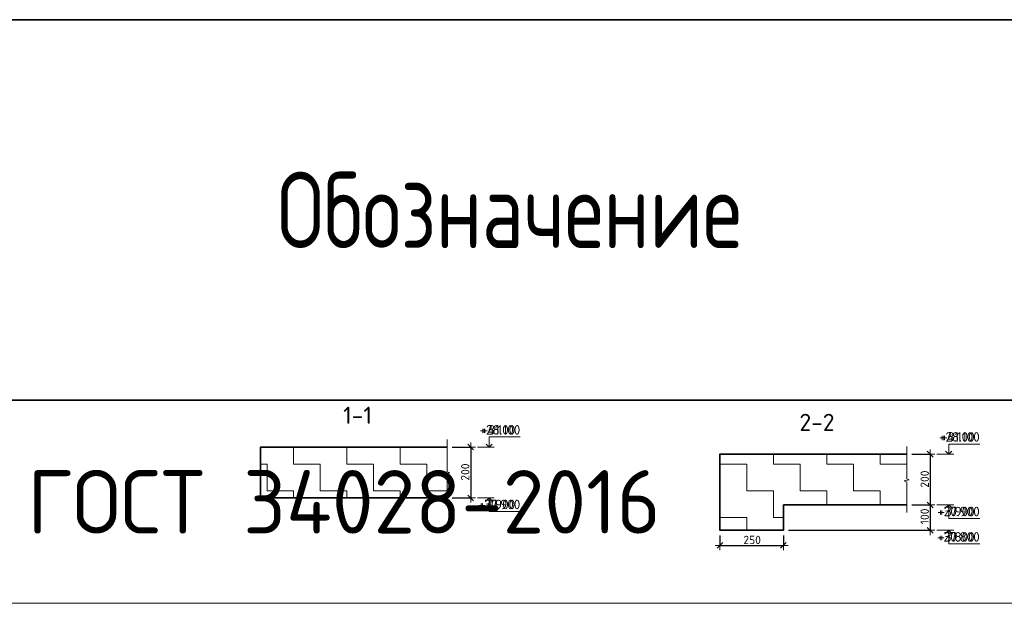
# Model space of a CAD drawing. Header units: metres. Extents: x -38 to 97, y -15 to 21.
# Tile 181 of 230: x 70.32 to 74.2, y 12.47 to 14.77. Entities that reach past the tile are written whole.
import ezdxf

# ---------------------------------------------------------------- set-up
doc = ezdxf.new("R2010")
doc.units = ezdxf.units.M
doc.header["$PDMODE"] = 65
for name, color, linetype, lineweight in [('XR$3$Размерная линия_ общее', 7, 'Continuous', 13), ('XR$4$Размерная линия_ общее', 7, 'Continuous', 13), ('XR$6$Размерная линия_ общее', 7, 'Continuous', 13)]:
    doc.layers.add(name, color=color, linetype=linetype, lineweight=lineweight)
doc.styles.add('ISOCPEUR', font='txt')
doc.dimstyles.new('DIMSTYLE_8', dxfattribs={"dimtxt": 0.033, "dimasz": 0.0375, "dimexe": 0, "dimexo": 0, "dimgap": 0.0165, "dimtad": 2, "dimdec": 0, "dimlfac": 1000, "dimrnd": 1, "dimzin": 12, "dimdsep": 46, "dimtxsty": 'ISOCPEUR', "dimblk1": 'ALL_ML_STRICH', "dimblk2": 'ALL_ML_STRICH', "dimsah": 1, "dimcen": 0, "dimclrd": 7, "dimclre": 256, "dimclrt": 7, "dimadec": 0, "dimazin": 0, "dimtfac": 1, "dimtdec": 0, "dimtix": 1, "dimtmove": 2, "dimatfit": 3, "dimfxl": 0, "dimtzin": 0, "dimlwd": 0, "dimlwe": -3, "dimarcsym": 0})
pattern_1 = [(0, (0.21, 0.21), (0.105, 0.105), [0.105, -0.105]), (90, (0.21, 0.21), (-0.105, 0.105), [0.105, -0.105])]

# ---------------------------------------------------------------- blocks, each defined once
blk = doc.blocks.new('ЭЛЕМЕНТ_УЗОРА_0')
at = {"color": 7, "linetype": 'Continuous', "lineweight": 13, "transparency": 33554687}
blk.add_line((72.0051, 12.8573), (72.0051, 12.8573), dxfattribs=at)
blk.add_lwpolyline([(72.0051, 13.1173), (72.0051, 12.9901), (72.0151, 12.9865), (71.9951, 12.9816), (72.0051, 12.9774), (72.0051, 12.8573)], dxfattribs=at)
blk = doc.blocks.new('ALL_ML_STRICH')
at = {"color": 0, "linetype": 'ByBlock', "lineweight": -2}
for p, q in [((-1, 0), (0.5, 0)), ((-0.3, -0.3), (0.3, 0.3)), ((0, -0.5), (0, 0.5))]:
    blk.add_line(p, q, dxfattribs=at)
blk = doc.blocks.new('*D46')
at = {"layer": 'DEFPOINTS', "color": 7, "linetype": 'Continuous', "lineweight": 13, "transparency": 33554687}
for p in [(72.0051, 13.0873), (72.0975, 13.0873), (72.0051, 12.8873)]:
    blk.add_point(p, dxfattribs=at)
at = {"layer": 'XR$3$Размерная линия_ общее', "color": 253, "linetype": 'Continuous', "lineweight": -2, "true_color": 0xa0a0a0, "transparency": 33554687}
for p, q in [((72.0251, 13.0873), (72.0975, 13.0873)), ((72.0251, 12.8873), (72.0975, 12.8873))]:
    blk.add_line(p, q, dxfattribs=at)
at = {"layer": 'XR$3$Размерная линия_ общее', "color": 7, "linetype": 'Continuous', "lineweight": -2, "transparency": 33554687}
blk.add_line((72.0975, 13.0873), (72.0975, 12.8873), dxfattribs=at)
at = {"layer": 'XR$3$Размерная линия_ общее', "color": 7, "linetype": 'Continuous', "lineweight": 13, "transparency": 33554687, "xscale": 0.0375, "yscale": 0.0375, "zscale": 0.0375}
for p, rotation in [((72.0975, 13.0873), 90), ((72.0975, 12.8873), 270)]:
    blk.add_blockref('ALL_ML_STRICH', p, dxfattribs=dict(at, rotation=rotation))
at = {"layer": 'XR$3$Размерная линия_ общее', "color": 7, "linetype": 'Continuous', "lineweight": 13, "transparency": 33554687, "insert": (72.076, 12.9889), "char_height": 0.033, "width": 0.099, "attachment_point": 5, "rotation": 90, "style": 'ISOCPEUR'}
blk.add_mtext('\\A1;{200}', dxfattribs=at)
blk = doc.blocks.new('СЛОЖНЫЙ_ОБЪЕКТ_1')
at = {"color": 7, "linetype": 'Continuous', "lineweight": 13, "transparency": 33554687}
blk.add_line((72.1905, 13.0873), (72.1238, 13.0873), dxfattribs=at)
blk.add_lwpolyline([(72.1705, 13.0873), (72.1705, 13.1273), (72.2728, 13.1273)], dxfattribs=at)
at = {"color": 7, "linetype": 'Continuous', "lineweight": 35, "transparency": 33554687}
blk.add_lwpolyline([(72.1584, 13.0994), (72.1705, 13.0873), (72.1826, 13.0994)], dxfattribs=at)
blk = doc.blocks.new('СЛОЖНЫЙ_ОБЪЕКТ_2')
at = {"color": 7, "linetype": 'Continuous', "lineweight": 13, "transparency": 33554687}
blk.add_line((72.1905, 12.8873), (72.1238, 12.8873), dxfattribs=at)
at = {"color": 7, "linetype": 'Continuous', "lineweight": 35, "transparency": 33554687}
blk.add_lwpolyline([(72.1584, 12.8752), (72.1705, 12.8873), (72.1826, 12.8752)], dxfattribs=at)
at = {"color": 7, "linetype": 'Continuous', "lineweight": 13, "transparency": 33554687}
blk.add_lwpolyline([(72.1705, 12.8873), (72.1705, 12.8333), (72.2728, 12.8333)], dxfattribs=at)
blk = doc.blocks.new('ЭЛЕМЕНТ_УЗОРА_3')
at = {"color": 7, "linetype": 'Continuous', "lineweight": 13, "transparency": 33554687}
blk.add_line((73.8149, 12.8295), (73.8149, 12.8295), dxfattribs=at)
blk.add_lwpolyline([(73.8149, 13.0895), (73.8149, 12.9623), (73.8249, 12.9587), (73.8049, 12.9538), (73.8149, 12.9496), (73.8149, 12.8295)], dxfattribs=at)
blk = doc.blocks.new('СЛОЖНЫЙ_ОБЪЕКТ_3')
at = {"color": 7, "linetype": 'Continuous', "lineweight": 13, "transparency": 33554687}
blk.add_line((74.0002, 13.0595), (73.9336, 13.0595), dxfattribs=at)
at = {"color": 7, "linetype": 'Continuous', "lineweight": 35, "transparency": 33554687}
blk.add_lwpolyline([(73.9681, 13.0716), (73.9802, 13.0595), (73.9923, 13.0716)], dxfattribs=at)
at = {"color": 7, "linetype": 'Continuous', "lineweight": 13, "transparency": 33554687}
blk.add_lwpolyline([(73.9802, 13.0595), (73.9802, 13.0995), (74.0826, 13.0995)], dxfattribs=at)
blk = doc.blocks.new('СЛОЖНЫЙ_ОБЪЕКТ_4')
at = {"color": 7, "linetype": 'Continuous', "lineweight": 13, "transparency": 33554687}
blk.add_line((74.0002, 12.8595), (73.9336, 12.8595), dxfattribs=at)
at = {"color": 7, "linetype": 'Continuous', "lineweight": 35, "transparency": 33554687}
blk.add_lwpolyline([(73.9681, 12.8474), (73.9802, 12.8595), (73.9923, 12.8474)], dxfattribs=at)
at = {"color": 7, "linetype": 'Continuous', "lineweight": 13, "transparency": 33554687}
blk.add_lwpolyline([(73.9802, 12.8595), (73.9802, 12.8055), (74.0826, 12.8055)], dxfattribs=at)
blk = doc.blocks.new('*D52')
at = {"layer": 'DEFPOINTS', "color": 7, "linetype": 'Continuous', "lineweight": 13, "transparency": 33554687}
for p in [(73.8149, 13.0595), (73.9073, 13.0595), (73.8149, 12.8595)]:
    blk.add_point(p, dxfattribs=at)
at = {"layer": 'XR$3$Размерная линия_ общее', "color": 253, "linetype": 'Continuous', "lineweight": -2, "true_color": 0xa0a0a0, "transparency": 33554687}
for p, q in [((73.8349, 13.0595), (73.9073, 13.0595)), ((73.8349, 12.8595), (73.9073, 12.8595))]:
    blk.add_line(p, q, dxfattribs=at)
at = {"layer": 'XR$3$Размерная линия_ общее', "color": 7, "linetype": 'Continuous', "lineweight": -2, "transparency": 33554687}
blk.add_line((73.9073, 13.0595), (73.9073, 12.8595), dxfattribs=at)
at = {"layer": 'XR$3$Размерная линия_ общее', "color": 7, "linetype": 'Continuous', "lineweight": 13, "transparency": 33554687, "xscale": 0.0375, "yscale": 0.0375, "zscale": 0.0375}
for p, rotation in [((73.9073, 13.0595), 90), ((73.9073, 12.8595), 270)]:
    blk.add_blockref('ALL_ML_STRICH', p, dxfattribs=dict(at, rotation=rotation))
at = {"layer": 'XR$3$Размерная линия_ общее', "color": 7, "linetype": 'Continuous', "lineweight": 13, "transparency": 33554687, "insert": (73.8858, 12.9611), "char_height": 0.033, "width": 0.099, "attachment_point": 5, "rotation": 90, "style": 'ISOCPEUR'}
blk.add_mtext('\\A1;{200}', dxfattribs=at)
blk = doc.blocks.new('*D53')
at = {"layer": 'DEFPOINTS', "color": 7, "linetype": 'Continuous', "lineweight": 13, "transparency": 33554687}
for p in [(73.8149, 12.8595), (73.9073, 12.8595), (73.3294, 12.7595)]:
    blk.add_point(p, dxfattribs=at)
at = {"layer": 'XR$3$Размерная линия_ общее', "color": 253, "linetype": 'Continuous', "lineweight": -2, "true_color": 0xa0a0a0, "transparency": 33554687}
for p, q in [((73.8349, 12.8595), (73.9073, 12.8595)), ((73.3494, 12.7595), (73.9073, 12.7595))]:
    blk.add_line(p, q, dxfattribs=at)
at = {"layer": 'XR$3$Размерная линия_ общее', "color": 7, "linetype": 'Continuous', "lineweight": -2, "transparency": 33554687}
blk.add_line((73.9073, 12.8595), (73.9073, 12.7595), dxfattribs=at)
at = {"layer": 'XR$3$Размерная линия_ общее', "color": 7, "linetype": 'Continuous', "lineweight": 13, "transparency": 33554687, "xscale": 0.0375, "yscale": 0.0375, "zscale": 0.0375}
for p, rotation in [((73.9073, 12.8595), 90), ((73.9073, 12.7595), 270)]:
    blk.add_blockref('ALL_ML_STRICH', p, dxfattribs=dict(at, rotation=rotation))
at = {"layer": 'XR$3$Размерная линия_ общее', "color": 7, "linetype": 'Continuous', "lineweight": 13, "transparency": 33554687, "insert": (73.8858, 12.8144), "char_height": 0.033, "width": 0.099, "attachment_point": 5, "rotation": 90, "style": 'ISOCPEUR'}
blk.add_mtext('\\A1;{100}', dxfattribs=at)
blk = doc.blocks.new('СЛОЖНЫЙ_ОБЪЕКТ_5')
at = {"color": 7, "linetype": 'Continuous', "lineweight": 13, "transparency": 33554687}
blk.add_line((74.0002, 12.7595), (73.9336, 12.7595), dxfattribs=at)
at = {"color": 7, "linetype": 'Continuous', "lineweight": 35, "transparency": 33554687}
blk.add_lwpolyline([(73.9681, 12.7474), (73.9802, 12.7595), (73.9923, 12.7474)], dxfattribs=at)
at = {"color": 7, "linetype": 'Continuous', "lineweight": 13, "transparency": 33554687}
blk.add_lwpolyline([(73.9802, 12.7595), (73.9802, 12.7055), (74.0826, 12.7055)], dxfattribs=at)
blk = doc.blocks.new('*D55')
at = {"layer": 'DEFPOINTS', "color": 7, "linetype": 'Continuous', "lineweight": 13, "transparency": 33554687}
for p in [(73.0794, 12.7595), (73.3294, 12.7595), (73.0794, 12.7)]:
    blk.add_point(p, dxfattribs=at)
at = {"layer": 'XR$3$Размерная линия_ общее', "color": 253, "linetype": 'Continuous', "lineweight": -2, "true_color": 0xa0a0a0, "transparency": 33554687}
for p, q in [((73.0794, 12.7395), (73.0794, 12.7)), ((73.3294, 12.7395), (73.3294, 12.7))]:
    blk.add_line(p, q, dxfattribs=at)
at = {"layer": 'XR$3$Размерная линия_ общее', "color": 7, "linetype": 'Continuous', "lineweight": -2, "transparency": 33554687}
blk.add_line((73.0794, 12.7), (73.3294, 12.7), dxfattribs=at)
at = {"layer": 'XR$3$Размерная линия_ общее', "color": 7, "linetype": 'Continuous', "lineweight": 13, "transparency": 33554687, "xscale": 0.0375, "yscale": 0.0375, "zscale": 0.0375, "rotation": 180}
blk.add_blockref('ALL_ML_STRICH', (73.0794, 12.7), dxfattribs=at)
at = {"layer": 'XR$3$Размерная линия_ общее', "color": 7, "linetype": 'Continuous', "lineweight": 13, "transparency": 33554687, "xscale": 0.0375, "yscale": 0.0375, "zscale": 0.0375}
blk.add_blockref('ALL_ML_STRICH', (73.3294, 12.7), dxfattribs=at)
at = {"layer": 'XR$3$Размерная линия_ общее', "color": 7, "linetype": 'Continuous', "lineweight": 13, "transparency": 33554687, "insert": (73.206, 12.7215), "char_height": 0.033, "width": 0.099, "attachment_point": 5, "style": 'ISOCPEUR'}
blk.add_mtext('\\A1;{250}', dxfattribs=at)
blk = doc.blocks.new('ЭЛЕМЕНТ_УЗОРА_15')
at = {"color": 7, "linetype": 'Continuous', "lineweight": 13, "transparency": 33554687}
blk.add_line((72.0051, 12.8573), (72.0051, 12.8573), dxfattribs=at)
blk.add_lwpolyline([(72.0051, 13.1173), (72.0051, 12.9901), (72.0151, 12.9865), (71.9951, 12.9816), (72.0051, 12.9774), (72.0051, 12.8573)], dxfattribs=at)
blk = doc.blocks.new('*D271')
at = {"layer": 'DEFPOINTS', "color": 7, "linetype": 'Continuous', "lineweight": 13, "transparency": 33554687}
for p in [(72.0051, 13.0873), (72.0975, 13.0873), (72.0051, 12.8873)]:
    blk.add_point(p, dxfattribs=at)
at = {"layer": 'XR$4$Размерная линия_ общее', "color": 253, "linetype": 'Continuous', "lineweight": -2, "true_color": 0xa0a0a0, "transparency": 33554687}
for p, q in [((72.0251, 13.0873), (72.0975, 13.0873)), ((72.0251, 12.8873), (72.0975, 12.8873))]:
    blk.add_line(p, q, dxfattribs=at)
at = {"layer": 'XR$4$Размерная линия_ общее', "color": 7, "linetype": 'Continuous', "lineweight": -2, "transparency": 33554687}
blk.add_line((72.0975, 13.0873), (72.0975, 12.8873), dxfattribs=at)
at = {"layer": 'XR$4$Размерная линия_ общее', "color": 7, "linetype": 'Continuous', "lineweight": 13, "transparency": 33554687, "xscale": 0.0375, "yscale": 0.0375, "zscale": 0.0375}
for p, rotation in [((72.0975, 13.0873), 90), ((72.0975, 12.8873), 270)]:
    blk.add_blockref('ALL_ML_STRICH', p, dxfattribs=dict(at, rotation=rotation))
at = {"layer": 'XR$4$Размерная линия_ общее', "color": 7, "linetype": 'Continuous', "lineweight": 13, "transparency": 33554687, "insert": (72.076, 12.9889), "char_height": 0.033, "width": 0.099, "attachment_point": 5, "rotation": 90, "style": 'ISOCPEUR'}
blk.add_mtext('\\A1;{200}', dxfattribs=at)
blk = doc.blocks.new('ЭЛЕМЕНТ_УЗОРА_16')
at = {"color": 7, "linetype": 'Continuous', "lineweight": 13, "transparency": 33554687}
blk.add_line((73.8149, 12.8295), (73.8149, 12.8295), dxfattribs=at)
blk.add_lwpolyline([(73.8149, 13.0895), (73.8149, 12.9623), (73.8249, 12.9587), (73.8049, 12.9538), (73.8149, 12.9496), (73.8149, 12.8295)], dxfattribs=at)
blk = doc.blocks.new('*D273')
at = {"layer": 'DEFPOINTS', "color": 7, "linetype": 'Continuous', "lineweight": 13, "transparency": 33554687}
for p in [(73.8149, 13.0595), (73.9073, 13.0595), (73.8149, 12.8595)]:
    blk.add_point(p, dxfattribs=at)
at = {"layer": 'XR$4$Размерная линия_ общее', "color": 253, "linetype": 'Continuous', "lineweight": -2, "true_color": 0xa0a0a0, "transparency": 33554687}
for p, q in [((73.8349, 13.0595), (73.9073, 13.0595)), ((73.8349, 12.8595), (73.9073, 12.8595))]:
    blk.add_line(p, q, dxfattribs=at)
at = {"layer": 'XR$4$Размерная линия_ общее', "color": 7, "linetype": 'Continuous', "lineweight": -2, "transparency": 33554687}
blk.add_line((73.9073, 13.0595), (73.9073, 12.8595), dxfattribs=at)
at = {"layer": 'XR$4$Размерная линия_ общее', "color": 7, "linetype": 'Continuous', "lineweight": 13, "transparency": 33554687, "xscale": 0.0375, "yscale": 0.0375, "zscale": 0.0375}
for p, rotation in [((73.9073, 13.0595), 90), ((73.9073, 12.8595), 270)]:
    blk.add_blockref('ALL_ML_STRICH', p, dxfattribs=dict(at, rotation=rotation))
at = {"layer": 'XR$4$Размерная линия_ общее', "color": 7, "linetype": 'Continuous', "lineweight": 13, "transparency": 33554687, "insert": (73.8858, 12.9611), "char_height": 0.033, "width": 0.099, "attachment_point": 5, "rotation": 90, "style": 'ISOCPEUR'}
blk.add_mtext('\\A1;{200}', dxfattribs=at)
blk = doc.blocks.new('*D274')
at = {"layer": 'DEFPOINTS', "color": 7, "linetype": 'Continuous', "lineweight": 13, "transparency": 33554687}
for p in [(73.8149, 12.8595), (73.9073, 12.8595), (73.3294, 12.7595)]:
    blk.add_point(p, dxfattribs=at)
at = {"layer": 'XR$4$Размерная линия_ общее', "color": 253, "linetype": 'Continuous', "lineweight": -2, "true_color": 0xa0a0a0, "transparency": 33554687}
for p, q in [((73.8349, 12.8595), (73.9073, 12.8595)), ((73.3494, 12.7595), (73.9073, 12.7595))]:
    blk.add_line(p, q, dxfattribs=at)
at = {"layer": 'XR$4$Размерная линия_ общее', "color": 7, "linetype": 'Continuous', "lineweight": -2, "transparency": 33554687}
blk.add_line((73.9073, 12.8595), (73.9073, 12.7595), dxfattribs=at)
at = {"layer": 'XR$4$Размерная линия_ общее', "color": 7, "linetype": 'Continuous', "lineweight": 13, "transparency": 33554687, "xscale": 0.0375, "yscale": 0.0375, "zscale": 0.0375}
for p, rotation in [((73.9073, 12.8595), 90), ((73.9073, 12.7595), 270)]:
    blk.add_blockref('ALL_ML_STRICH', p, dxfattribs=dict(at, rotation=rotation))
at = {"layer": 'XR$4$Размерная линия_ общее', "color": 7, "linetype": 'Continuous', "lineweight": 13, "transparency": 33554687, "insert": (73.8858, 12.8144), "char_height": 0.033, "width": 0.099, "attachment_point": 5, "rotation": 90, "style": 'ISOCPEUR'}
blk.add_mtext('\\A1;{100}', dxfattribs=at)
blk = doc.blocks.new('*D275')
at = {"layer": 'DEFPOINTS', "color": 7, "linetype": 'Continuous', "lineweight": 13, "transparency": 33554687}
for p in [(73.0794, 12.7595), (73.3294, 12.7595), (73.0794, 12.7)]:
    blk.add_point(p, dxfattribs=at)
at = {"layer": 'XR$4$Размерная линия_ общее', "color": 253, "linetype": 'Continuous', "lineweight": -2, "true_color": 0xa0a0a0, "transparency": 33554687}
for p, q in [((73.0794, 12.7395), (73.0794, 12.7)), ((73.3294, 12.7395), (73.3294, 12.7))]:
    blk.add_line(p, q, dxfattribs=at)
at = {"layer": 'XR$4$Размерная линия_ общее', "color": 7, "linetype": 'Continuous', "lineweight": -2, "transparency": 33554687}
blk.add_line((73.0794, 12.7), (73.3294, 12.7), dxfattribs=at)
at = {"layer": 'XR$4$Размерная линия_ общее', "color": 7, "linetype": 'Continuous', "lineweight": 13, "transparency": 33554687, "xscale": 0.0375, "yscale": 0.0375, "zscale": 0.0375, "rotation": 180}
blk.add_blockref('ALL_ML_STRICH', (73.0794, 12.7), dxfattribs=at)
at = {"layer": 'XR$4$Размерная линия_ общее', "color": 7, "linetype": 'Continuous', "lineweight": 13, "transparency": 33554687, "xscale": 0.0375, "yscale": 0.0375, "zscale": 0.0375}
blk.add_blockref('ALL_ML_STRICH', (73.3294, 12.7), dxfattribs=at)
at = {"layer": 'XR$4$Размерная линия_ общее', "color": 7, "linetype": 'Continuous', "lineweight": 13, "transparency": 33554687, "insert": (73.206, 12.7215), "char_height": 0.033, "width": 0.099, "attachment_point": 5, "style": 'ISOCPEUR'}
blk.add_mtext('\\A1;{250}', dxfattribs=at)
blk = doc.blocks.new('СЛОЖНЫЙ_ОБЪЕКТ_59')
at = {"color": 7, "linetype": 'Continuous', "lineweight": 13, "transparency": 33554687}
blk.add_line((72.1905, 13.0873), (72.1238, 13.0873), dxfattribs=at)
blk.add_lwpolyline([(72.1705, 13.0873), (72.1705, 13.1273), (72.2928, 13.1273)], dxfattribs=at)
at = {"color": 7, "linetype": 'Continuous', "lineweight": 35, "transparency": 33554687}
blk.add_lwpolyline([(72.1584, 13.0994), (72.1705, 13.0873), (72.1826, 13.0994)], dxfattribs=at)
blk = doc.blocks.new('СЛОЖНЫЙ_ОБЪЕКТ_60')
at = {"color": 7, "linetype": 'Continuous', "lineweight": 13, "transparency": 33554687}
blk.add_line((72.1905, 12.8873), (72.1238, 12.8873), dxfattribs=at)
at = {"color": 7, "linetype": 'Continuous', "lineweight": 35, "transparency": 33554687}
blk.add_lwpolyline([(72.1584, 12.8752), (72.1705, 12.8873), (72.1826, 12.8752)], dxfattribs=at)
at = {"color": 7, "linetype": 'Continuous', "lineweight": 13, "transparency": 33554687}
blk.add_lwpolyline([(72.1705, 12.8873), (72.1705, 12.8333), (72.2928, 12.8333)], dxfattribs=at)
blk = doc.blocks.new('СЛОЖНЫЙ_ОБЪЕКТ_61')
at = {"color": 7, "linetype": 'Continuous', "lineweight": 13, "transparency": 33554687}
blk.add_line((74.0002, 13.0595), (73.9336, 13.0595), dxfattribs=at)
at = {"color": 7, "linetype": 'Continuous', "lineweight": 35, "transparency": 33554687}
blk.add_lwpolyline([(73.9681, 13.0716), (73.9802, 13.0595), (73.9923, 13.0716)], dxfattribs=at)
at = {"color": 7, "linetype": 'Continuous', "lineweight": 13, "transparency": 33554687}
blk.add_lwpolyline([(73.9802, 13.0595), (73.9802, 13.0995), (74.1026, 13.0995)], dxfattribs=at)
blk = doc.blocks.new('СЛОЖНЫЙ_ОБЪЕКТ_62')
at = {"color": 7, "linetype": 'Continuous', "lineweight": 13, "transparency": 33554687}
blk.add_line((74.0002, 12.8595), (73.9336, 12.8595), dxfattribs=at)
at = {"color": 7, "linetype": 'Continuous', "lineweight": 35, "transparency": 33554687}
blk.add_lwpolyline([(73.9681, 12.8474), (73.9802, 12.8595), (73.9923, 12.8474)], dxfattribs=at)
at = {"color": 7, "linetype": 'Continuous', "lineweight": 13, "transparency": 33554687}
blk.add_lwpolyline([(73.9802, 12.8595), (73.9802, 12.8055), (74.1026, 12.8055)], dxfattribs=at)
blk = doc.blocks.new('СЛОЖНЫЙ_ОБЪЕКТ_63')
at = {"color": 7, "linetype": 'Continuous', "lineweight": 13, "transparency": 33554687}
blk.add_line((74.0002, 12.7595), (73.9336, 12.7595), dxfattribs=at)
at = {"color": 7, "linetype": 'Continuous', "lineweight": 35, "transparency": 33554687}
blk.add_lwpolyline([(73.9681, 12.7474), (73.9802, 12.7595), (73.9923, 12.7474)], dxfattribs=at)
at = {"color": 7, "linetype": 'Continuous', "lineweight": 13, "transparency": 33554687}
blk.add_lwpolyline([(73.9802, 12.7595), (73.9802, 12.7055), (74.1026, 12.7055)], dxfattribs=at)
blk = doc.blocks.new('ЭЛЕМЕНТ_УЗОРА_36')
at = {"color": 7, "linetype": 'Continuous', "lineweight": 13, "transparency": 33554687}
blk.add_line((72.0051, 12.8573), (72.0051, 12.8573), dxfattribs=at)
blk.add_lwpolyline([(72.0051, 13.1173), (72.0051, 12.9901), (72.0151, 12.9865), (71.9951, 12.9816), (72.0051, 12.9774), (72.0051, 12.8573)], dxfattribs=at)
blk = doc.blocks.new('*D666')
at = {"layer": 'DEFPOINTS', "color": 7, "linetype": 'Continuous', "lineweight": 13, "transparency": 33554687}
for p in [(72.0051, 13.0873), (72.0975, 13.0873), (72.0051, 12.8873)]:
    blk.add_point(p, dxfattribs=at)
at = {"layer": 'XR$6$Размерная линия_ общее', "color": 253, "linetype": 'Continuous', "lineweight": -2, "true_color": 0xa0a0a0, "transparency": 33554687}
for p, q in [((72.0251, 13.0873), (72.0975, 13.0873)), ((72.0251, 12.8873), (72.0975, 12.8873))]:
    blk.add_line(p, q, dxfattribs=at)
at = {"layer": 'XR$6$Размерная линия_ общее', "color": 7, "linetype": 'Continuous', "lineweight": -2, "transparency": 33554687}
blk.add_line((72.0975, 13.0873), (72.0975, 12.8873), dxfattribs=at)
at = {"layer": 'XR$6$Размерная линия_ общее', "color": 7, "linetype": 'Continuous', "lineweight": 13, "transparency": 33554687, "xscale": 0.0375, "yscale": 0.0375, "zscale": 0.0375}
for p, rotation in [((72.0975, 13.0873), 90), ((72.0975, 12.8873), 270)]:
    blk.add_blockref('ALL_ML_STRICH', p, dxfattribs=dict(at, rotation=rotation))
at = {"layer": 'XR$6$Размерная линия_ общее', "color": 7, "linetype": 'Continuous', "lineweight": 13, "transparency": 33554687, "insert": (72.076, 12.9889), "char_height": 0.033, "width": 0.099, "attachment_point": 5, "rotation": 90, "style": 'ISOCPEUR'}
blk.add_mtext('\\A1;{200}', dxfattribs=at)
blk = doc.blocks.new('ЭЛЕМЕНТ_УЗОРА_37')
at = {"color": 7, "linetype": 'Continuous', "lineweight": 13, "transparency": 33554687}
blk.add_line((73.8149, 12.8295), (73.8149, 12.8295), dxfattribs=at)
blk.add_lwpolyline([(73.8149, 13.0895), (73.8149, 12.9623), (73.8249, 12.9587), (73.8049, 12.9538), (73.8149, 12.9496), (73.8149, 12.8295)], dxfattribs=at)
blk = doc.blocks.new('*D668')
at = {"layer": 'DEFPOINTS', "color": 7, "linetype": 'Continuous', "lineweight": 13, "transparency": 33554687}
for p in [(73.8149, 13.0595), (73.9073, 13.0595), (73.8149, 12.8595)]:
    blk.add_point(p, dxfattribs=at)
at = {"layer": 'XR$6$Размерная линия_ общее', "color": 253, "linetype": 'Continuous', "lineweight": -2, "true_color": 0xa0a0a0, "transparency": 33554687}
for p, q in [((73.8349, 13.0595), (73.9073, 13.0595)), ((73.8349, 12.8595), (73.9073, 12.8595))]:
    blk.add_line(p, q, dxfattribs=at)
at = {"layer": 'XR$6$Размерная линия_ общее', "color": 7, "linetype": 'Continuous', "lineweight": -2, "transparency": 33554687}
blk.add_line((73.9073, 13.0595), (73.9073, 12.8595), dxfattribs=at)
at = {"layer": 'XR$6$Размерная линия_ общее', "color": 7, "linetype": 'Continuous', "lineweight": 13, "transparency": 33554687, "xscale": 0.0375, "yscale": 0.0375, "zscale": 0.0375}
for p, rotation in [((73.9073, 13.0595), 90), ((73.9073, 12.8595), 270)]:
    blk.add_blockref('ALL_ML_STRICH', p, dxfattribs=dict(at, rotation=rotation))
at = {"layer": 'XR$6$Размерная линия_ общее', "color": 7, "linetype": 'Continuous', "lineweight": 13, "transparency": 33554687, "insert": (73.8858, 12.9611), "char_height": 0.033, "width": 0.099, "attachment_point": 5, "rotation": 90, "style": 'ISOCPEUR'}
blk.add_mtext('\\A1;{200}', dxfattribs=at)
blk = doc.blocks.new('*D669')
at = {"layer": 'DEFPOINTS', "color": 7, "linetype": 'Continuous', "lineweight": 13, "transparency": 33554687}
for p in [(73.8149, 12.8595), (73.9073, 12.8595), (73.3294, 12.7595)]:
    blk.add_point(p, dxfattribs=at)
at = {"layer": 'XR$6$Размерная линия_ общее', "color": 253, "linetype": 'Continuous', "lineweight": -2, "true_color": 0xa0a0a0, "transparency": 33554687}
for p, q in [((73.8349, 12.8595), (73.9073, 12.8595)), ((73.3494, 12.7595), (73.9073, 12.7595))]:
    blk.add_line(p, q, dxfattribs=at)
at = {"layer": 'XR$6$Размерная линия_ общее', "color": 7, "linetype": 'Continuous', "lineweight": -2, "transparency": 33554687}
blk.add_line((73.9073, 12.8595), (73.9073, 12.7595), dxfattribs=at)
at = {"layer": 'XR$6$Размерная линия_ общее', "color": 7, "linetype": 'Continuous', "lineweight": 13, "transparency": 33554687, "xscale": 0.0375, "yscale": 0.0375, "zscale": 0.0375}
for p, rotation in [((73.9073, 12.8595), 90), ((73.9073, 12.7595), 270)]:
    blk.add_blockref('ALL_ML_STRICH', p, dxfattribs=dict(at, rotation=rotation))
at = {"layer": 'XR$6$Размерная линия_ общее', "color": 7, "linetype": 'Continuous', "lineweight": 13, "transparency": 33554687, "insert": (73.8858, 12.8144), "char_height": 0.033, "width": 0.099, "attachment_point": 5, "rotation": 90, "style": 'ISOCPEUR'}
blk.add_mtext('\\A1;{100}', dxfattribs=at)
blk = doc.blocks.new('*D670')
at = {"layer": 'DEFPOINTS', "color": 7, "linetype": 'Continuous', "lineweight": 13, "transparency": 33554687}
for p in [(73.0794, 12.7595), (73.3294, 12.7595), (73.0794, 12.7)]:
    blk.add_point(p, dxfattribs=at)
at = {"layer": 'XR$6$Размерная линия_ общее', "color": 253, "linetype": 'Continuous', "lineweight": -2, "true_color": 0xa0a0a0, "transparency": 33554687}
for p, q in [((73.0794, 12.7395), (73.0794, 12.7)), ((73.3294, 12.7395), (73.3294, 12.7))]:
    blk.add_line(p, q, dxfattribs=at)
at = {"layer": 'XR$6$Размерная линия_ общее', "color": 7, "linetype": 'Continuous', "lineweight": -2, "transparency": 33554687}
blk.add_line((73.0794, 12.7), (73.3294, 12.7), dxfattribs=at)
at = {"layer": 'XR$6$Размерная линия_ общее', "color": 7, "linetype": 'Continuous', "lineweight": 13, "transparency": 33554687, "xscale": 0.0375, "yscale": 0.0375, "zscale": 0.0375, "rotation": 180}
blk.add_blockref('ALL_ML_STRICH', (73.0794, 12.7), dxfattribs=at)
at = {"layer": 'XR$6$Размерная линия_ общее', "color": 7, "linetype": 'Continuous', "lineweight": 13, "transparency": 33554687, "xscale": 0.0375, "yscale": 0.0375, "zscale": 0.0375}
blk.add_blockref('ALL_ML_STRICH', (73.3294, 12.7), dxfattribs=at)
at = {"layer": 'XR$6$Размерная линия_ общее', "color": 7, "linetype": 'Continuous', "lineweight": 13, "transparency": 33554687, "insert": (73.206, 12.7215), "char_height": 0.033, "width": 0.099, "attachment_point": 5, "style": 'ISOCPEUR'}
blk.add_mtext('\\A1;{250}', dxfattribs=at)
blk = doc.blocks.new('СЛОЖНЫЙ_ОБЪЕКТ_101')
at = {"color": 7, "linetype": 'Continuous', "lineweight": 13, "transparency": 33554687}
blk.add_line((72.1905, 13.0873), (72.1238, 13.0873), dxfattribs=at)
blk.add_lwpolyline([(72.1705, 13.0873), (72.1705, 13.1273), (72.2928, 13.1273)], dxfattribs=at)
at = {"color": 7, "linetype": 'Continuous', "lineweight": 35, "transparency": 33554687}
blk.add_lwpolyline([(72.1584, 13.0994), (72.1705, 13.0873), (72.1826, 13.0994)], dxfattribs=at)
blk = doc.blocks.new('СЛОЖНЫЙ_ОБЪЕКТ_102')
at = {"color": 7, "linetype": 'Continuous', "lineweight": 13, "transparency": 33554687}
blk.add_line((72.1905, 12.8873), (72.1238, 12.8873), dxfattribs=at)
at = {"color": 7, "linetype": 'Continuous', "lineweight": 35, "transparency": 33554687}
blk.add_lwpolyline([(72.1584, 12.8752), (72.1705, 12.8873), (72.1826, 12.8752)], dxfattribs=at)
at = {"color": 7, "linetype": 'Continuous', "lineweight": 13, "transparency": 33554687}
blk.add_lwpolyline([(72.1705, 12.8873), (72.1705, 12.8333), (72.2928, 12.8333)], dxfattribs=at)
blk = doc.blocks.new('СЛОЖНЫЙ_ОБЪЕКТ_103')
at = {"color": 7, "linetype": 'Continuous', "lineweight": 13, "transparency": 33554687}
blk.add_line((74.0002, 13.0595), (73.9336, 13.0595), dxfattribs=at)
at = {"color": 7, "linetype": 'Continuous', "lineweight": 35, "transparency": 33554687}
blk.add_lwpolyline([(73.9681, 13.0716), (73.9802, 13.0595), (73.9923, 13.0716)], dxfattribs=at)
at = {"color": 7, "linetype": 'Continuous', "lineweight": 13, "transparency": 33554687}
blk.add_lwpolyline([(73.9802, 13.0595), (73.9802, 13.0995), (74.1026, 13.0995)], dxfattribs=at)
blk = doc.blocks.new('СЛОЖНЫЙ_ОБЪЕКТ_104')
at = {"color": 7, "linetype": 'Continuous', "lineweight": 13, "transparency": 33554687}
blk.add_line((74.0002, 12.8595), (73.9336, 12.8595), dxfattribs=at)
at = {"color": 7, "linetype": 'Continuous', "lineweight": 35, "transparency": 33554687}
blk.add_lwpolyline([(73.9681, 12.8474), (73.9802, 12.8595), (73.9923, 12.8474)], dxfattribs=at)
at = {"color": 7, "linetype": 'Continuous', "lineweight": 13, "transparency": 33554687}
blk.add_lwpolyline([(73.9802, 12.8595), (73.9802, 12.8055), (74.1026, 12.8055)], dxfattribs=at)
blk = doc.blocks.new('СЛОЖНЫЙ_ОБЪЕКТ_105')
at = {"color": 7, "linetype": 'Continuous', "lineweight": 13, "transparency": 33554687}
blk.add_line((74.0002, 12.7595), (73.9336, 12.7595), dxfattribs=at)
at = {"color": 7, "linetype": 'Continuous', "lineweight": 35, "transparency": 33554687}
blk.add_lwpolyline([(73.9681, 12.7474), (73.9802, 12.7595), (73.9923, 12.7474)], dxfattribs=at)
at = {"color": 7, "linetype": 'Continuous', "lineweight": 13, "transparency": 33554687}
blk.add_lwpolyline([(73.9802, 12.7595), (73.9802, 12.7055), (74.1026, 12.7055)], dxfattribs=at)

msp = doc.modelspace()

# ---------------------------------------------------------------- hatches: boundary and pattern name
at = {"linetype": 'Continuous', "lineweight": 13, "transparency": 33554687}
h = msp.add_hatch(dxfattribs=at)
h.set_pattern_fill('____', scale=0.105, style=0, pattern_type=2)
h.set_pattern_definition(pattern_1)
h.paths.add_polyline_path([(71.2696, 13.0873), (71.2696, 12.8873), (72.0051, 12.8873), (72.0051, 13.0873)], flags=0)
h = msp.add_hatch(dxfattribs=at)
h.set_pattern_fill('____', scale=0.105, style=0, pattern_type=2)
h.set_pattern_definition(pattern_1)
h.paths.add_polyline_path([(71.2696, 13.0873), (71.2696, 12.8873), (72.0051, 12.8873), (72.0051, 13.0873)], flags=0)
h = msp.add_hatch(dxfattribs=at)
h.set_pattern_fill('____', scale=0.105, style=0, pattern_type=2)
h.set_pattern_definition(pattern_1)
h.paths.add_polyline_path([(71.2696, 13.0873), (71.2696, 12.8873), (72.0051, 12.8873), (72.0051, 13.0873)], flags=0)
h = msp.add_hatch(dxfattribs=at)
h.set_pattern_fill('____', scale=0.105, style=0, pattern_type=2)
h.set_pattern_definition(pattern_1)
h.paths.add_polyline_path([(73.8149, 13.0595), (73.0794, 13.0595), (73.0794, 12.7595), (73.3294, 12.7595), (73.3294, 12.8595), (73.8149, 12.8595)], flags=0)
h = msp.add_hatch(dxfattribs=at)
h.set_pattern_fill('____', scale=0.105, style=0, pattern_type=2)
h.set_pattern_definition(pattern_1)
h.paths.add_polyline_path([(73.8149, 13.0595), (73.0794, 13.0595), (73.0794, 12.7595), (73.3294, 12.7595), (73.3294, 12.8595), (73.8149, 12.8595)], flags=0)
h = msp.add_hatch(dxfattribs=at)
h.set_pattern_fill('____', scale=0.105, style=0, pattern_type=2)
h.set_pattern_definition(pattern_1)
h.paths.add_polyline_path([(73.8149, 13.0595), (73.0794, 13.0595), (73.0794, 12.7595), (73.3294, 12.7595), (73.3294, 12.8595), (73.8149, 12.8595)], flags=0)

# ---------------------------------------------------------------- linework, layer by layer
at = {"color": 7, "linetype": 'Continuous', "lineweight": 35, "transparency": 33554687}
for p, q in [((86.4198, 14.7717), (67.9198, 14.7717)), ((86.4198, 13.2717), (67.9198, 13.2717)), ((73.3294, 12.8595), (73.8149, 12.8595)), ((73.3294, 12.8595), (73.8149, 12.8595)), ((73.3294, 12.8595), (73.8149, 12.8595))]:
    msp.add_line(p, q, dxfattribs=at)
at = {"color": 7, "linetype": 'Continuous', "lineweight": 13, "transparency": 33554687}
msp.add_line((86.4198, 12.4717), (67.9198, 12.4717), dxfattribs=at)
at = {"color": 7, "linetype": 'Continuous', "lineweight": 35, "transparency": 33554687}
for points in [[(72.0051, 13.0873), (71.2696, 13.0873), (71.2696, 12.8873), (72.0051, 12.8873)], [(72.0051, 13.0873), (71.2696, 13.0873), (71.2696, 12.8873), (72.0051, 12.8873)], [(72.0051, 13.0873), (71.2696, 13.0873), (71.2696, 12.8873), (72.0051, 12.8873)], [(73.8149, 13.0595), (73.0794, 13.0595), (73.0794, 12.8595)], [(73.8149, 13.0595), (73.0794, 13.0595), (73.0794, 12.8595)], [(73.8149, 13.0595), (73.0794, 13.0595), (73.0794, 12.8595)], [(73.0794, 12.8595), (73.0794, 12.7595), (73.3294, 12.7595), (73.3294, 12.8595)], [(73.0794, 12.8595), (73.0794, 12.7595), (73.3294, 12.7595), (73.3294, 12.8595)], [(73.0794, 12.8595), (73.0794, 12.7595), (73.3294, 12.7595), (73.3294, 12.8595)]]:
    msp.add_lwpolyline(points, dxfattribs=at)

# ---------------------------------------------------------------- block references
at = {"color": 7, "linetype": 'Continuous', "lineweight": 13, "transparency": 33554687}
for name in ['ЭЛЕМЕНТ_УЗОРА_0', 'ЭЛЕМЕНТ_УЗОРА_15', 'ЭЛЕМЕНТ_УЗОРА_36', 'ЭЛЕМЕНТ_УЗОРА_3', 'ЭЛЕМЕНТ_УЗОРА_16', 'ЭЛЕМЕНТ_УЗОРА_37']:
    msp.add_blockref(name, (0, 0), dxfattribs=at)
at = {"color": 7, "linetype": 'Continuous', "lineweight": 35, "transparency": 33554687}
for name in ['СЛОЖНЫЙ_ОБЪЕКТ_1', 'СЛОЖНЫЙ_ОБЪЕКТ_59', 'СЛОЖНЫЙ_ОБЪЕКТ_101', 'СЛОЖНЫЙ_ОБЪЕКТ_3', 'СЛОЖНЫЙ_ОБЪЕКТ_61', 'СЛОЖНЫЙ_ОБЪЕКТ_103', 'СЛОЖНЫЙ_ОБЪЕКТ_2', 'СЛОЖНЫЙ_ОБЪЕКТ_60', 'СЛОЖНЫЙ_ОБЪЕКТ_102', 'СЛОЖНЫЙ_ОБЪЕКТ_4', 'СЛОЖНЫЙ_ОБЪЕКТ_62', 'СЛОЖНЫЙ_ОБЪЕКТ_104', 'СЛОЖНЫЙ_ОБЪЕКТ_5', 'СЛОЖНЫЙ_ОБЪЕКТ_63', 'СЛОЖНЫЙ_ОБЪЕКТ_105']:
    msp.add_blockref(name, (0, 0), dxfattribs=at)

# ---------------------------------------------------------------- texts
at = {"color": 7, "linetype": 'Continuous', "lineweight": 35, "transparency": 33554687, "attachment_point": 7, "style": 'ISOCPEUR'}
for s, insert, char_height, width in [('\\W0.78;Обозначение', (71.3355, 13.8717), 0.3, 1.999529), ('\\W0.96;ГОСТ 34028-2016', (70.3506, 12.7467), 0.25, 2.743715)]:
    msp.add_mtext(s, dxfattribs=dict(at, insert=insert, char_height=char_height, width=width))
at = {"color": 7, "linetype": 'Continuous', "lineweight": 50, "transparency": 33554687, "char_height": 0.0675, "attachment_point": 5, "style": 'ISOCPEUR'}
for s, insert, width in [('\\A1;{\\fISOCPEUR|i0|b0;\\H0.067500;\\W1.000000;\\C7;1-1}\\P', (71.6518, 13.2127), 0.139696), ('\\A1;{\\fISOCPEUR|i0|b0;\\H0.067500;\\W1.000000;\\C7;1-1}\\P', (71.6518, 13.2127), 0.139696), ('\\A1;{\\fISOCPEUR|i0|b0;\\H0.067500;\\W1.000000;\\C7;1-1}\\P', (71.6518, 13.2127), 0.139696), ('\\A1;{\\fISOCPEUR|i0|b0;\\H0.067500;\\W1.000000;\\C7;2-2}\\P', (73.4615, 13.1849), 0.172565), ('\\A1;{\\fISOCPEUR|i0|b0;\\H0.067500;\\W1.000000;\\C7;2-2}\\P', (73.4615, 13.1849), 0.172565), ('\\A1;{\\fISOCPEUR|i0|b0;\\H0.067500;\\W1.000000;\\C7;2-2}\\P', (73.4615, 13.1849), 0.172565)]:
    msp.add_mtext(s, dxfattribs=dict(at, insert=insert, width=width))
at = {"color": 7, "linetype": 'Continuous', "lineweight": 13, "transparency": 33554687, "char_height": 0.0375, "attachment_point": 9, "style": 'ISOCPEUR'}
for s, insert, width in [('\\A1;{\\fISOCPEUR|i0|b0;\\H0.037500;\\W1.000000;\\C7;+28.100}\\P', (72.2928, 13.1365), 0.178404), ('\\A1;{\\fISOCPEUR|i0|b0;\\H0.037500;\\W1.000000;\\C7;+31.100}\\P', (72.2928, 13.1365), 0.170106), ('\\A1;{\\fISOCPEUR|i0|b0;\\H0.037500;\\W1.000000;\\C7;+4.100}\\P', (72.2728, 13.1365), 0.155671), ('\\A1;{\\fISOCPEUR|i0|b0;\\H0.037500;\\W1.000000;\\C7;+28.100}\\P', (74.1026, 13.1087), 0.178404), ('\\A1;{\\fISOCPEUR|i0|b0;\\H0.037500;\\W1.000000;\\C7;+31.100}\\P', (74.1026, 13.1087), 0.170106), ('\\A1;{\\fISOCPEUR|i0|b0;\\H0.037500;\\W1.000000;\\C7;+4.100}\\P', (74.0826, 13.1087), 0.155671), ('\\A1;{\\fISOCPEUR|i0|b0;\\H0.037500;\\W1.000000;\\C7;+27.900}\\P', (72.2928, 12.8425), 0.186702), ('\\A1;{\\fISOCPEUR|i0|b0;\\H0.037500;\\W1.000000;\\C7;+30.900}\\P', (72.2928, 12.8425), 0.186702), ('\\A1;{\\fISOCPEUR|i0|b0;\\H0.037500;\\W1.000000;\\C7;+3.900}\\P', (72.2728, 12.8425), 0.160312), ('\\A1;{\\fISOCPEUR|i0|b0;\\H0.037500;\\W1.000000;\\C7;+27.900}\\P', (74.1026, 12.8147), 0.186702), ('\\A1;{\\fISOCPEUR|i0|b0;\\H0.037500;\\W1.000000;\\C7;+30.900}\\P', (74.1026, 12.8147), 0.186702), ('\\A1;{\\fISOCPEUR|i0|b0;\\H0.037500;\\W1.000000;\\C7;+3.900}\\P', (74.0826, 12.8147), 0.160312), ('\\A1;{\\fISOCPEUR|i0|b0;\\H0.037500;\\W1.000000;\\C7;+27.800}\\P', (74.1026, 12.7147), 0.186702), ('\\A1;{\\fISOCPEUR|i0|b0;\\H0.037500;\\W1.000000;\\C7;+30.800}\\P', (74.1026, 12.7147), 0.186702), ('\\A1;{\\fISOCPEUR|i0|b0;\\H0.037500;\\W1.000000;\\C7;+3.800}\\P', (74.0826, 12.7147), 0.160312)]:
    msp.add_mtext(s, dxfattribs=dict(at, insert=insert, width=width))

# ---------------------------------------------------------------- dimensions: what is measured, and where the dimension line sits
at = {"layer": 'XR$3$Размерная линия_ общее', "color": 7, "linetype": 'Continuous', "lineweight": 13, "transparency": 33554687}
for base, p1, p2, picture, middle in [((72.0975, 12.8873), (72.0251, 13.0873), (72.0251, 12.8873), '*D46', (72.076, 12.9889)), ((73.9073, 12.8595), (73.8349, 13.0595), (73.8349, 12.8595), '*D52', (73.8858, 12.9611)), ((73.9073, 12.7595), (73.8349, 12.8595), (73.3494, 12.7595), '*D53', (73.8858, 12.8144))]:
    dim = msp.add_linear_dim(base=base, p1=p1, p2=p2, angle=270, dimstyle='DIMSTYLE_8', override={"dimpost": '<>', "dimclrd": 7, "dimclre": 253, "dimclrt": 7, "dimlwd": 0, "dimlwe": 65533}, dxfattribs=at)
    dim.commit()
    dim.dimension.update_dxf_attribs({"geometry": picture, "text_midpoint": middle, "dimtype": 160})
dim = msp.add_linear_dim(base=(73.3294, 12.7), p1=(73.0794, 12.7395), p2=(73.3294, 12.7395), dimstyle='DIMSTYLE_8', override={"dimpost": '<>', "dimclrd": 7, "dimclre": 253, "dimclrt": 7, "dimlwd": 0, "dimlwe": 65533}, dxfattribs=at)
dim.commit()
dim.dimension.update_dxf_attribs({"geometry": '*D55', "text_midpoint": (73.206, 12.7215), "dimtype": 160})
at = {"layer": 'XR$4$Размерная линия_ общее', "color": 7, "linetype": 'Continuous', "lineweight": 13, "transparency": 33554687}
for base, p1, p2, picture, middle in [((72.0975, 12.8873), (72.0251, 13.0873), (72.0251, 12.8873), '*D271', (72.076, 12.9889)), ((73.9073, 12.8595), (73.8349, 13.0595), (73.8349, 12.8595), '*D273', (73.8858, 12.9611)), ((73.9073, 12.7595), (73.8349, 12.8595), (73.3494, 12.7595), '*D274', (73.8858, 12.8144))]:
    dim = msp.add_linear_dim(base=base, p1=p1, p2=p2, angle=270, dimstyle='DIMSTYLE_8', override={"dimpost": '<>', "dimclrd": 7, "dimclre": 253, "dimclrt": 7, "dimlwd": 0, "dimlwe": 65533}, dxfattribs=at)
    dim.commit()
    dim.dimension.update_dxf_attribs({"geometry": picture, "text_midpoint": middle, "dimtype": 160})
dim = msp.add_linear_dim(base=(73.3294, 12.7), p1=(73.0794, 12.7395), p2=(73.3294, 12.7395), dimstyle='DIMSTYLE_8', override={"dimpost": '<>', "dimclrd": 7, "dimclre": 253, "dimclrt": 7, "dimlwd": 0, "dimlwe": 65533}, dxfattribs=at)
dim.commit()
dim.dimension.update_dxf_attribs({"geometry": '*D275', "text_midpoint": (73.206, 12.7215), "dimtype": 160})
at = {"layer": 'XR$6$Размерная линия_ общее', "color": 7, "linetype": 'Continuous', "lineweight": 13, "transparency": 33554687}
for base, p1, p2, picture, middle in [((72.0975, 12.8873), (72.0251, 13.0873), (72.0251, 12.8873), '*D666', (72.076, 12.9889)), ((73.9073, 12.8595), (73.8349, 13.0595), (73.8349, 12.8595), '*D668', (73.8858, 12.9611)), ((73.9073, 12.7595), (73.8349, 12.8595), (73.3494, 12.7595), '*D669', (73.8858, 12.8144))]:
    dim = msp.add_linear_dim(base=base, p1=p1, p2=p2, angle=270, dimstyle='DIMSTYLE_8', override={"dimpost": '<>', "dimclrd": 7, "dimclre": 253, "dimclrt": 7, "dimlwd": 0, "dimlwe": 65533}, dxfattribs=at)
    dim.commit()
    dim.dimension.update_dxf_attribs({"geometry": picture, "text_midpoint": middle, "dimtype": 160})
dim = msp.add_linear_dim(base=(73.3294, 12.7), p1=(73.0794, 12.7395), p2=(73.3294, 12.7395), dimstyle='DIMSTYLE_8', override={"dimpost": '<>', "dimclrd": 7, "dimclre": 253, "dimclrt": 7, "dimlwd": 0, "dimlwe": 65533}, dxfattribs=at)
dim.commit()
dim.dimension.update_dxf_attribs({"geometry": '*D670', "text_midpoint": (73.206, 12.7215), "dimtype": 160})

doc.saveas('drawing.dxf')
